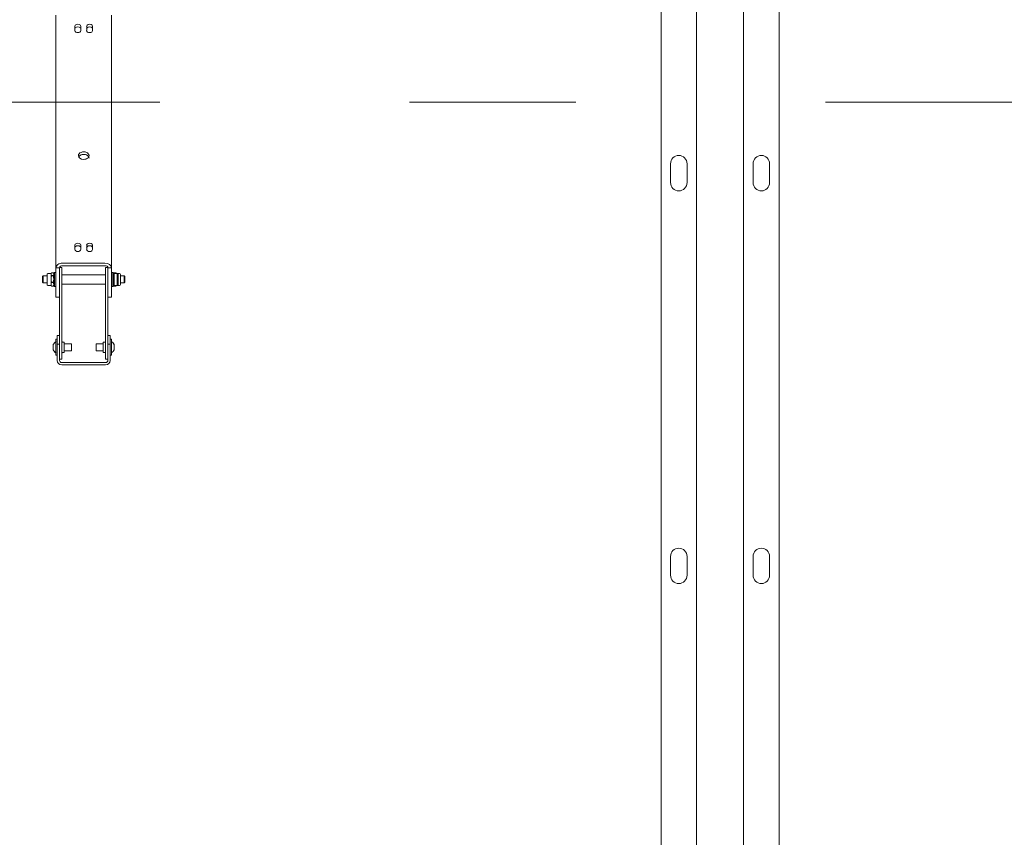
# Model space of a CAD drawing. Header units: millimetres. Extents: x -70269 to 35056, y -51814 to 48966.
# Tile 139 of 220: x -37587 to -36752, y 29157 to 29850. Entities that reach past the tile are written whole.
import ezdxf

# ---------------------------------------------------------------- set-up
doc = ezdxf.new("R2010")
doc.units = ezdxf.units.MM
doc.linetypes.add('Przerywana podwójnie', pattern=[109.361107, 52.916665, -21.166666, 14.111111, -21.166666])
doc.layers.add('00 - nowa technologia myjni_Nr_pióra__95', color=7, linetype='Continuous', lineweight=20, true_color=0x7c7c7c)
doc.layers.add('410-K Osie główne_Nr_pióra__95', color=7, linetype='Continuous', lineweight=20, true_color=0x7c7c7c)
doc.layers.add('XREF', color=8, linetype='Continuous', lineweight=9)

# ---------------------------------------------------------------- blocks, each defined once
blk = doc.blocks.new('parter 2025.10.15')
at = {"layer": '00 - nowa technologia myjni_Nr_pióra__95', "color": 8, "linetype": 'Continuous', "lineweight": 5}
for p, q in [((141.769, 2482.536), (141.769, 2135.404)), ((144.769, 2452.576), (144.769, 2133.076)), ((148.768, 2452.576), (148.768, 2133.076)), ((151.769, 2452.424), (151.769, 2135.404)), ((90.468, 2441.179), (90.468, 2419.754)), ((95.168, 2441.179), (95.168, 2419.754)), ((92.068, 2440.225), (92.068, 2439.871)), ((92.569, 2440.225), (92.569, 2439.871)), ((93.069, 2440.225), (93.069, 2439.871)), ((93.568, 2440.225), (93.568, 2439.871)), ((142.569, 2426.976), (142.569, 2428.576)), ((143.969, 2428.576), (143.969, 2426.976)), ((149.568, 2426.976), (149.568, 2428.576)), ((150.968, 2428.576), (150.968, 2426.976)), ((92.068, 2421.663), (92.068, 2421.31)), ((92.569, 2421.663), (92.569, 2421.31)), ((93.069, 2421.663), (93.069, 2421.31)), ((93.568, 2421.663), (93.568, 2421.31)), ((94.619, 2420.143), (91.019, 2420.143)), ((89.709, 2419.183), (89.709, 2418.986)), ((89.79, 2419.264), (90.051, 2419.264)), ((90.051, 2419.264), (90.073, 2419.324)), ((90.051, 2419.264), (90.051, 2419.211)), ((90.051, 2419.211), (90.051, 2419.029)), ((90.076, 2419.334), (90.073, 2419.324)), ((90.076, 2419.334), (90.236, 2419.334)), ((90.236, 2419.334), (90.242, 2419.324)), ((90.309, 2419.209), (90.242, 2419.324)), ((90.309, 2419.324), (90.349, 2419.364)), ((90.309, 2419.324), (90.309, 2418.296)), ((90.349, 2419.364), (90.349, 2418.263)), ((90.349, 2419.364), (90.468, 2419.364)), ((90.468, 2419.754), (90.468, 2419.742)), ((90.468, 2419.742), (90.468, 2419.705)), ((90.768, 2419.742), (90.468, 2419.742)), ((90.468, 2417.704), (90.468, 2419.705)), ((90.768, 2419.764), (90.968, 2419.764)), ((90.768, 2419.754), (90.768, 2419.742)), ((90.768, 2419.754), (90.768, 2418.764)), ((90.768, 2419.742), (90.768, 2419.705)), ((90.768, 2418.854), (90.768, 2419.705)), ((90.968, 2419.764), (90.968, 2418.764)), ((90.968, 2419.164), (94.669, 2419.164)), ((94.619, 2419.931), (91.019, 2419.931)), ((94.619, 2419.931), (91.019, 2419.931)), ((94.669, 2418.764), (94.669, 2419.764)), ((94.868, 2419.764), (94.669, 2419.764)), ((94.868, 2419.742), (94.868, 2419.754)), ((94.868, 2419.705), (94.868, 2419.742)), ((94.868, 2419.742), (95.168, 2419.742)), ((94.868, 2419.705), (94.868, 2417.264)), ((95.168, 2419.742), (95.168, 2419.754)), ((95.168, 2419.705), (95.168, 2419.742)), ((95.168, 2419.705), (95.168, 2417.264)), ((95.168, 2419.683), (95.168, 2419.705)), ((95.168, 2419.513), (95.168, 2419.683)), ((95.168, 2418.507), (95.168, 2419.364)), ((95.289, 2419.364), (95.168, 2419.364)), ((95.289, 2418.507), (95.289, 2419.364)), ((95.329, 2419.324), (95.289, 2419.364)), ((95.329, 2419.324), (95.289, 2419.364)), ((95.329, 2418.524), (95.329, 2419.324)), ((95.329, 2419.209), (95.372, 2419.284)), ((95.329, 2419.204), (95.388, 2419.264)), ((95.329, 2419.204), (95.329, 2418.997)), ((95.388, 2419.264), (95.388, 2419.029)), ((95.388, 2419.264), (95.668, 2419.264)), ((95.401, 2419.314), (95.401, 2419.32)), ((95.56, 2419.32), (95.401, 2419.32)), ((95.56, 2419.314), (95.401, 2419.314)), ((95.56, 2419.314), (95.56, 2419.32)), ((95.561, 2419.32), (95.56, 2419.32)), ((95.586, 2419.264), (95.579, 2419.284)), ((95.668, 2419.264), (95.668, 2419.029)), ((95.728, 2419.204), (95.668, 2419.264)), ((95.847, 2419.264), (95.668, 2419.264)), ((95.728, 2419.204), (95.728, 2418.997)), ((95.929, 2419.173), (95.929, 2419.183)), ((95.929, 2418.345), (95.929, 2419.173)), ((89.328, 2419.003), (89.39, 2419.064)), ((89.328, 2419.003), (89.328, 2418.89)), ((89.328, 2418.89), (89.328, 2418.526)), ((89.328, 2418.526), (89.39, 2418.464)), ((89.39, 2419.064), (89.39, 2418.923)), ((89.39, 2419.064), (89.709, 2419.064)), ((89.39, 2418.923), (89.39, 2418.464)), ((89.39, 2418.464), (89.709, 2418.464)), ((89.709, 2418.986), (89.709, 2418.345)), ((90.051, 2419.029), (90.051, 2418.793)), ((90.051, 2418.793), (90.051, 2418.346)), ((90.051, 2418.346), (90.051, 2418.264)), ((90.076, 2419.087), (90.236, 2419.087)), ((90.076, 2419.087), (90.076, 2419.066)), ((90.076, 2419.066), (90.236, 2419.066)), ((90.076, 2419.065), (90.076, 2419.066)), ((90.076, 2418.52), (90.236, 2418.52)), ((90.076, 2418.52), (90.076, 2418.496)), ((90.076, 2418.496), (90.236, 2418.496)), ((90.236, 2419.087), (90.236, 2419.066)), ((90.236, 2418.52), (90.236, 2418.496)), ((90.768, 2414.38), (90.768, 2418.764)), ((90.968, 2414.38), (90.968, 2418.764)), ((90.968, 2418.364), (94.669, 2418.364)), ((90.968, 2418.364), (94.669, 2418.364)), ((94.669, 2418.764), (94.669, 2414.38)), ((94.868, 2418.764), (94.868, 2418.846)), ((94.868, 2418.764), (94.868, 2414.38)), ((95.168, 2418.164), (95.168, 2418.507)), ((95.289, 2418.164), (95.289, 2418.507)), ((95.329, 2418.997), (95.329, 2418.324)), ((95.329, 2418.204), (95.329, 2418.524)), ((95.329, 2418.324), (95.388, 2418.264)), ((95.388, 2419.029), (95.388, 2418.264)), ((95.668, 2419.029), (95.668, 2418.264)), ((95.728, 2418.324), (95.668, 2418.264)), ((95.728, 2418.997), (95.728, 2418.324)), ((96.247, 2419.064), (95.929, 2419.064)), ((96.247, 2418.464), (95.929, 2418.464)), ((96.247, 2419.057), (96.247, 2419.064)), ((96.308, 2419.003), (96.247, 2419.064)), ((96.247, 2418.464), (96.247, 2419.057)), ((96.308, 2418.526), (96.247, 2418.464)), ((96.308, 2418.997), (96.308, 2419.003)), ((96.308, 2418.526), (96.308, 2418.997)), ((89.79, 2418.264), (90.051, 2418.264)), ((90.051, 2418.264), (89.969, 2418.264)), ((90.051, 2418.264), (90.073, 2418.204)), ((90.076, 2418.195), (90.073, 2418.204)), ((90.076, 2418.196), (90.076, 2418.195)), ((90.076, 2418.196), (90.236, 2418.196)), ((90.076, 2418.195), (90.236, 2418.195)), ((90.236, 2418.195), (90.242, 2418.204)), ((90.236, 2418.196), (90.236, 2418.195)), ((90.309, 2418.319), (90.242, 2418.204)), ((90.309, 2418.296), (90.309, 2418.204)), ((90.309, 2418.204), (90.349, 2418.164)), ((90.349, 2418.263), (90.349, 2418.164)), ((90.349, 2418.164), (90.468, 2418.164)), ((90.349, 2418.164), (90.468, 2418.164)), ((90.468, 2417.264), (90.468, 2417.704)), ((95.289, 2418.164), (95.168, 2418.164)), ((95.289, 2418.164), (95.168, 2418.164)), ((95.329, 2418.204), (95.289, 2418.164)), ((95.329, 2418.204), (95.289, 2418.164)), ((95.329, 2418.319), (95.372, 2418.244)), ((95.388, 2418.264), (95.668, 2418.264)), ((95.401, 2418.208), (95.401, 2418.208)), ((95.56, 2418.208), (95.401, 2418.208)), ((95.561, 2418.208), (95.56, 2418.208)), ((95.586, 2418.264), (95.579, 2418.244)), ((95.847, 2418.264), (95.586, 2418.264)), ((90.768, 2417.264), (90.468, 2417.264)), ((90.768, 2417.264), (90.468, 2417.264)), ((94.868, 2417.264), (95.168, 2417.264)), ((94.868, 2417.264), (95.168, 2417.264)), ((90.768, 2414.38), (90.768, 2413.947)), ((90.968, 2414.38), (90.968, 2413.947)), ((94.669, 2413.947), (94.669, 2414.38)), ((94.868, 2413.947), (94.868, 2414.38)), ((90.468, 2413.014), (90.468, 2413.694)), ((90.569, 2413.694), (90.468, 2413.694)), ((90.569, 2413.514), (90.569, 2414.014)), ((90.569, 2414.014), (90.768, 2414.014)), ((90.569, 2413.514), (90.569, 2413.264)), ((90.768, 2413.947), (90.768, 2413.514)), ((90.768, 2413.514), (90.768, 2413.264)), ((90.768, 2412.514), (90.768, 2413.514)), ((90.968, 2413.947), (90.968, 2413.514)), ((90.968, 2412.514), (90.968, 2413.514)), ((91.019, 2413.459), (91.169, 2413.459)), ((91.169, 2413.459), (91.169, 2412.889)), ((91.169, 2413.314), (91.769, 2413.314)), ((91.769, 2413.314), (91.769, 2413.014)), ((93.869, 2413.014), (93.869, 2413.314)), ((94.469, 2413.314), (93.869, 2413.314)), ((94.469, 2413.139), (94.469, 2413.459)), ((94.619, 2413.459), (94.469, 2413.459)), ((94.669, 2413.514), (94.669, 2413.947)), ((94.669, 2413.514), (94.669, 2412.514)), ((95.069, 2414.014), (94.868, 2414.014)), ((94.868, 2413.514), (94.868, 2414.014)), ((94.868, 2413.73), (94.868, 2413.947)), ((94.868, 2413.264), (94.868, 2413.514)), ((95.069, 2413.514), (95.069, 2414.014)), ((95.069, 2413.694), (95.069, 2413.014)), ((95.069, 2413.694), (95.168, 2413.694)), ((95.069, 2413.264), (95.069, 2413.514)), ((95.168, 2413.694), (95.168, 2413.014)), ((90.239, 2413.242), (90.24, 2413.245)), ((90.239, 2413.242), (90.239, 2413.139)), ((90.239, 2413.139), (90.239, 2413.131)), ((90.24, 2413.137), (90.239, 2413.139)), ((90.24, 2413.137), (90.239, 2413.131)), ((90.239, 2413.131), (90.239, 2413.124)), ((90.239, 2413.124), (90.239, 2412.911)), ((90.239, 2412.903), (90.239, 2412.911)), ((90.239, 2412.911), (90.24, 2412.906)), ((90.24, 2412.906), (90.239, 2412.903)), ((90.239, 2412.903), (90.239, 2412.786)), ((90.24, 2412.783), (90.239, 2412.786)), ((90.24, 2412.783), (90.239, 2412.786)), ((90.468, 2412.334), (90.468, 2413.014)), ((90.569, 2413.264), (90.569, 2412.764)), ((90.569, 2413.264), (90.768, 2413.264)), ((90.569, 2412.764), (90.569, 2411.904)), ((90.768, 2413.264), (90.768, 2412.764)), ((90.768, 2412.764), (90.768, 2411.904)), ((90.768, 2412.514), (90.768, 2412.014)), ((90.968, 2412.514), (90.968, 2412.014)), ((91.019, 2412.569), (91.169, 2412.569)), ((91.019, 2412.569), (91.169, 2412.569)), ((91.019, 2412.569), (91.169, 2412.569)), ((91.019, 2412.569), (91.169, 2412.569)), ((91.169, 2412.889), (91.169, 2412.569)), ((91.169, 2412.714), (91.769, 2412.714)), ((91.169, 2412.714), (91.769, 2412.714)), ((91.169, 2412.714), (91.769, 2412.714)), ((91.169, 2412.714), (91.769, 2412.714)), ((91.769, 2413.014), (91.769, 2412.714)), ((93.869, 2412.714), (93.869, 2413.014)), ((94.468, 2412.714), (93.869, 2412.714)), ((94.468, 2412.714), (93.869, 2412.714)), ((94.469, 2412.714), (93.869, 2412.714)), ((94.469, 2412.714), (93.869, 2412.714)), ((94.469, 2412.569), (94.469, 2413.139)), ((94.619, 2412.569), (94.469, 2412.569)), ((94.619, 2412.569), (94.469, 2412.569)), ((94.619, 2412.569), (94.469, 2412.569)), ((94.619, 2412.569), (94.469, 2412.569)), ((94.669, 2412.014), (94.669, 2412.514)), ((95.069, 2413.264), (94.868, 2413.264)), ((94.868, 2412.764), (94.868, 2413.264)), ((94.868, 2411.904), (94.868, 2412.764)), ((95.069, 2412.764), (95.069, 2413.264)), ((95.069, 2413.014), (95.069, 2412.334)), ((95.069, 2411.904), (95.069, 2412.764)), ((95.069, 2412.614), (95.069, 2412.616)), ((95.168, 2413.014), (95.168, 2412.334)), ((95.399, 2413.242), (95.397, 2413.245)), ((95.397, 2413.245), (95.399, 2413.242)), ((95.399, 2413.125), (95.397, 2413.123)), ((95.397, 2413.123), (95.399, 2413.117)), ((95.397, 2412.892), (95.399, 2412.897)), ((95.397, 2412.892), (95.399, 2412.889)), ((95.397, 2412.783), (95.399, 2412.786)), ((95.397, 2412.783), (95.399, 2412.786)), ((95.397, 2412.783), (95.399, 2412.786)), ((95.398, 2413.244), (95.399, 2413.242)), ((95.399, 2413.125), (95.399, 2413.242)), ((95.399, 2413.125), (95.399, 2413.117)), ((95.399, 2412.905), (95.399, 2413.117)), ((95.399, 2412.897), (95.399, 2412.905)), ((95.399, 2412.889), (95.399, 2412.897)), ((95.399, 2412.786), (95.399, 2412.889)), ((90.569, 2412.334), (90.468, 2412.334)), ((90.569, 2412.334), (90.468, 2412.334)), ((90.569, 2412.334), (90.468, 2412.334)), ((90.569, 2412.334), (90.468, 2412.334)), ((90.768, 2412.014), (90.968, 2412.014)), ((90.959, 2411.714), (94.679, 2411.714)), ((94.868, 2412.014), (94.669, 2412.014)), ((95.069, 2412.334), (95.168, 2412.334)), ((95.069, 2412.334), (95.168, 2412.334)), ((95.069, 2412.334), (95.168, 2412.334)), ((95.069, 2412.334), (95.168, 2412.334)), ((90.959, 2411.514), (94.679, 2411.514)), ((142.569, 2393.676), (142.569, 2395.276)), ((143.969, 2395.276), (143.969, 2393.676)), ((149.568, 2393.676), (149.568, 2395.276)), ((150.968, 2395.276), (150.968, 2393.676))]:
    blk.add_line(p, q, dxfattribs=at)
for points in [[(90.073, 2419.324), (90.056, 2419.263), (90.051, 2419.211)], [(90.051, 2419.211), (90.056, 2419.158), (90.076, 2419.087)], [(90.242, 2419.324), (90.258, 2419.292), (90.269, 2419.262), (90.277, 2419.211), (90.269, 2419.16), (90.257, 2419.126), (90.236, 2419.087)], [(90.076, 2419.065), (90.056, 2418.909), (90.051, 2418.793)], [(90.051, 2418.793), (90.056, 2418.676), (90.076, 2418.52)], [(90.076, 2418.496), (90.056, 2418.41), (90.051, 2418.346)], [(90.051, 2418.346), (90.056, 2418.282), (90.076, 2418.196)], [(90.237, 2419.065), (90.257, 2418.982), (90.269, 2418.907), (90.277, 2418.792), (90.269, 2418.678), (90.257, 2418.603), (90.236, 2418.52)], [(90.236, 2418.496), (90.257, 2418.451), (90.269, 2418.409), (90.277, 2418.346), (90.269, 2418.284), (90.257, 2418.242), (90.236, 2418.196)], [(95.372, 2418.244), (95.361, 2418.272), (95.361, 2418.292)]]:
    blk.add_lwpolyline(points, dxfattribs=at)
for centre, radius, start, end in [((143.268, 2428.576), 0.7, 0, 180), ((150.269, 2428.576), 0.7, 0, 180), ((143.268, 2426.976), 0.7, 180, 0), ((150.269, 2426.976), 0.7, 180, 0), ((89.79, 2419.183), 0.0812, 90, 180), ((95.522, 2419.193), 0.176, 133.67165, 148.65707), ((96.019, 2419.066), 0.667, 158.11765, 163.36638), ((94.62, 2419.076), 0.97, 11.16168, 14.17006), ((95.404, 2419.218), 0.186, 20.69612, 33.04873), ((95.847, 2419.183), 0.0812, 0, 90), ((89.79, 2418.345), 0.0812, 180, 270), ((95.847, 2418.345), 0.0812, 270, 0), ((95.522, 2418.335), 0.176, 211.34293, 226.32835), ((95.404, 2418.31), 0.186, 326.95127, 339.30388), ((95.462, 2418.287), 0.124, 339.79229, 349.40278), ((90.739, 2413.014), 0.55, 119.44052, 155.46415), ((91.019, 2413.509), 0.05, 180, 270), ((91.019, 2413.509), 0.05, 180.00007, 225.39437), ((91.019, 2413.509), 0.05, 180.00098, 223.32055), ((94.619, 2413.509), 0.05, 270, 0), ((94.898, 2413.014), 0.55, 24.53585, 60.55948), ((94.898, 2413.014), 0.55, 24.53585, 45.48401), ((94.898, 2413.014), 0.55, 24.53585, 45.48428), ((90.739, 2413.014), 0.55, 204.53585, 240.55948), ((90.739, 2413.014), 0.55, 225.47038, 240.55948), ((90.739, 2413.014), 0.55, 225.47055, 240.55948), ((91.019, 2412.519), 0.05, 90, 180), ((91.019, 2412.519), 0.05, 90, 180), ((91.019, 2412.519), 0.05, 90, 180), ((91.019, 2412.519), 0.05, 90, 180), ((94.619, 2412.519), 0.05, 0, 90), ((94.619, 2412.519), 0.05, 45.53958, 89.99883), ((94.898, 2413.014), 0.55, 299.44052, 335.46415), ((94.898, 2413.014), 0.55, 299.44052, 335.46415), ((94.898, 2413.014), 0.55, 299.44052, 335.46415), ((94.898, 2413.014), 0.55, 299.44052, 335.46415), ((90.959, 2411.904), 0.39, 180, 270), ((90.959, 2411.904), 0.19, 180, 270), ((94.679, 2411.904), 0.19, 270, 0), ((94.679, 2411.904), 0.39, 270, 0), ((143.268, 2395.276), 0.7, 0, 180), ((150.269, 2395.276), 0.7, 0, 180), ((143.268, 2393.676), 0.7, 180, 0), ((150.269, 2393.676), 0.7, 180, 0)]:
    blk.add_arc(centre, radius, start, end, dxfattribs=at)
for centre, major_axis, start_param, end_param in [((92.318, 2440.225), (0.25, 0), 0, 3.141593), ((92.318, 2440.013), (0.25, 0), 0, 3.141593), ((93.318, 2440.225), (0.25, 0), 0, 3.141593), ((93.318, 2440.013), (0.25, 0), 0, 3.141593), ((92.318, 2439.871), (0.25, 0), 3.141593, 6.283185), ((93.318, 2439.871), (0.25, 0), 3.141593, 6.283185), ((92.818, 2429.265), (0.45, 0), 0, 3.141593), ((92.818, 2429.265), (0.45, 0), 3.141593, 4.712389), ((92.818, 2429.052), (0.45, 0), 0, 2.802953), ((92.818, 2429.052), (0.45, 0), 0.339702, 2.80189), ((92.818, 2429.265), (-0.45, 0), 1.570796, 3.141593), ((92.318, 2421.663), (0.25, 0), 0, 3.141593), ((93.318, 2421.663), (0.25, 0), 0, 3.141593), ((92.318, 2421.451), (0.25, 0), 0, 3.141593), ((92.318, 2421.31), (0.25, 0), 3.141593, 6.283185), ((93.318, 2421.451), (0.25, 0), 0, 3.141593), ((93.318, 2421.31), (0.25, 0), 3.141593, 6.283185), ((91.019, 2419.754), (0.55, 0), 1.570796, 3.141593), ((94.619, 2419.754), (-0.55, 0), 3.141593, 4.712389), ((91.019, 2419.754), (0.25, 0), 1.570796, 3.141593), ((91.019, 2419.754), (0.25, 0), 1.570796, 3.084523), ((94.619, 2419.754), (-0.25, 0), 3.141593, 4.712389), ((94.619, 2419.754), (-0.25, 0), 3.141593, 4.712389), ((94.619, 2419.754), (-0.55, 0), 3.141593, 3.1593)]:
    blk.add_ellipse(centre, major_axis=major_axis, ratio=0.707107, start_param=start_param, end_param=end_param, dxfattribs=at)
for p in [(95.401, 2419.32), (90.236, 2419.066)]:
    blk.add_point(p, dxfattribs=at)
at = {"layer": '410-K Osie główne_Nr_pióra__95', "color": 8, "linetype": 'Przerywana podwójnie', "lineweight": 5}
blk.add_line((-63.001, 2433.809), (1039.917, 2433.809), dxfattribs=at)

msp = doc.modelspace()

# ---------------------------------------------------------------- block references
at = {"layer": 'XREF', "xscale": 10, "yscale": 10, "zscale": 10}
msp.add_blockref('parter 2025.10.15', (-38460.61, 5442.28), dxfattribs=at)

doc.saveas('drawing.dxf')
